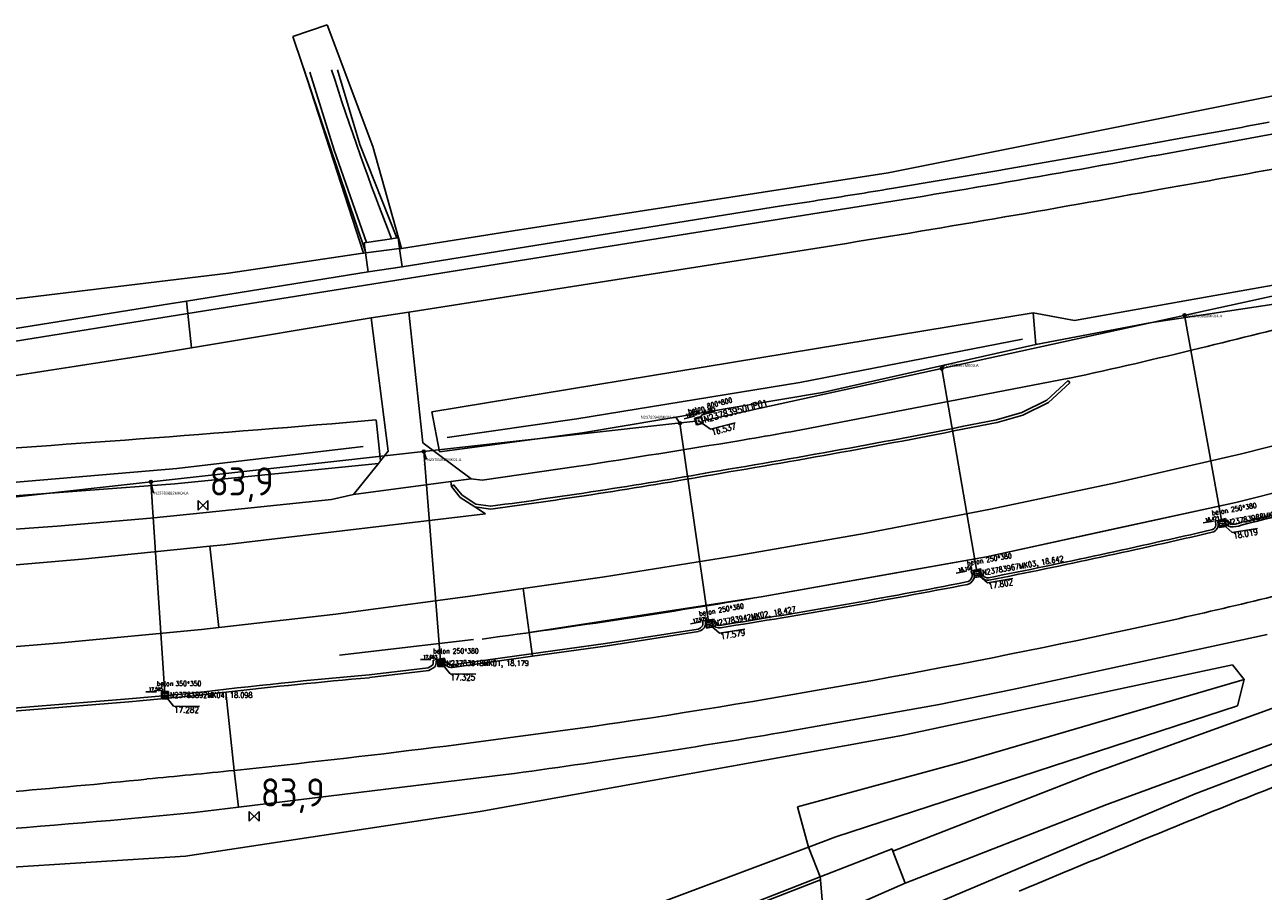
# Model space of a CAD drawing. Extents: x 145741 to 149421, y 457889 to 459999.
# Tile 63 of 84: x 148493 to 148603, y 459439 to 459516. Entities that reach past the tile are written whole.
import ezdxf
from ezdxf.enums import TextEntityAlignment as Align

# ---------------------------------------------------------------- set-up
doc = ezdxf.new("R2010")
doc.units = 0
doc.header["$LTSCALE"] = 4
doc.layers.get('0').update_dxf_attribs({"linetype": 'CONTINUOUS'})
doc.layers.add('alg_hulplijn_afstand', color=6, linetype='CONTINUOUS', plot=False)
for name, color, linetype in [('b_kal_riool__hwa_beton_300', 2, 'CONTINUOUS'), ('b_kal_riool__hwa_pvc_125', 2, 'CONTINUOUS'), ('b_kal_riool_hwa_bodemkolk_beton_250x380', 7, 'CONTINUOUS'), ('b_kal_riool_hwa_bodemkolk_beton_350x350', 7, 'CONTINUOUS'), ('b_kal_riool_hwa_bodemput_beton_400x400', 7, 'CONTINUOUS'), ('b_kal_riool_hwa_bodemput_beton_800x800', 7, 'CONTINUOUS'), ('b_rio_rwa_kolk_straat_beton @ 1', 3, 'CONTINUOUS'), ('b_rio_rwa_put_inspectie', 170, 'CONTINUOUS'), ('b_rio_txt_bob @ 1', 12, 'CONTINUOUS'), ('MC_MP_aansluit_nummer', 7, 'CONTINUOUS')]:
    doc.layers.add(name, color=color, linetype=linetype)
doc.styles.add('ISO', font='ISO')
doc.styles.add('MC', font='arial.ttf')
doc.styles.add('MUG_standaard', font='romans.shx', dxfattribs={"width": 0.85, "height": 2})
doc.styles.add('MUG_standaard_groot', font='romans.shx', dxfattribs={"width": 0.85, "height": 4})
doc.styles.get("Standard").update_dxf_attribs({"font": 'ISO'})
doc.linetypes.add('RASTER', pattern='A,0.25,-0.25,[150,BLOK.SHX,S=0.25,R=0,X=0,Y=0],-0.25,0.25', length=1)
doc.dimstyles.new('ISO-25', dxfattribs={"dimtxt": 2.5, "dimasz": 2.5, "dimexe": 1.25, "dimexo": 0.625, "dimtad": 1, "dimtxsty": 'Standard', "dimcen": 2.5, "dimadec": 0, "dimazin": 0, "dimtfac": 1, "dimtmove": 0, "dimatfit": 3, "dimfxl": 1, "dimarcsym": 0})

# ---------------------------------------------------------------- blocks, each defined once
blk = doc.blocks.new('kilometerpaal')
at = {"color": 0}
for p, q in [((-0.44, 0.44), (0.44, -0.44)), ((-0.44, -0.44), (-0.44, 0.44)), ((0.44, 0.44), (-0.44, -0.44)), ((0.44, -0.44), (0.44, 0.44))]:
    blk.add_line(p, q, dxfattribs=at)
at = {"color": 0, "style": 'ISO'}
blk.add_attdef('KILOMETERPAAL', (0.59, 0.87), '', height=2.5, dxfattribs=at)
blk = doc.blocks.new('b_rio_rwa_put_inspectie')
for points in [[(-1, 0, -0.414214), (0, 1), (-1, 1)], [(1, 1), (0, 1, -0.414214), (1, 0)]]:
    blk.add_hatch(color=256).paths.add_polyline_path(points)
h = blk.add_hatch(color=256)
h.paths.add_polyline_path([(-1, 0), (-1, -1), (0, -1, -0.414214)])
h.paths.add_polyline_path([(1, -1), (1, 0, -0.414214), (0, -1)])
for p, q in [((-1, 1), (1, 1)), ((-1, -1), (-1, 1)), ((0.74, 0.71), (1.37, 1.41)), ((1, 1), (1, -1)), ((1, -1), (-1, -1))]:
    blk.add_line(p, q)
blk.add_lwpolyline([(1.37, 1.41), (5.37, 1.41)])
blk.add_circle((0, 0), 1)
blk.add_point((0, 0))
blk.add_text('R', height=1).set_placement((0, 0), align=Align.MIDDLE_CENTER)
at = {"style": 'MUG_standaard', "width": 0.85}
blk.add_attdef('hoogte', (1.37, 1.51), '', height=1, dxfattribs=at)
blk.add_attdef('txt', text='', height=2, dxfattribs=at).set_placement((1.5, -0.01), align=Align.MIDDLE_LEFT)
blk = doc.blocks.new('b_kal_riool_hwa_bodemput_beton_800x800')
at = {"layer": 'b_kal_riool_hwa_bodemput_beton_800x800', "linetype": 'ByBlock', "lineweight": -2}
for p, q in [((-0.5, -0.5), (-0.5, 0.5)), ((-0.5, 0.5), (0, 0.5)), ((0, 0.5), (0.5, 0.5)), ((0, 0), (1.38, -1.73)), ((0.5, 0.5), (0.5, -0.5)), ((0.5, -0.5), (-0.5, -0.5))]:
    blk.add_line(p, q, dxfattribs=at)
blk.add_lwpolyline([(1.38, -1.73), (5.53, -1.77)], dxfattribs=at)
at = {"layer": 'b_kal_riool_hwa_bodemput_beton_800x800', "linetype": 'ByBlock', "lineweight": -2, "insert": (-1.35, 2.36), "char_height": 0.8, "attachment_point": 1, "style": 'MUG_standaard_groot'}
blk.add_mtext_dynamic_manual_height_columns('beton 800*800', width=8.7755, gutter_width=2.21, heights=[1.1], dxfattribs=at)
at = {"layer": 'b_kal_riool_hwa_bodemput_beton_800x800', "linetype": 'ByBlock', "lineweight": -2, "style": 'MUG_standaard', "width": 0.85}
blk.add_attdef('hoogte', (1.44, -2.79), '', height=1, dxfattribs=at)
blk = doc.blocks.new('b_rio_txt_bob')
at = {"layer": 'alg_hulplijn_afstand'}
blk.add_lwpolyline([(31.4, 0), (0, 0)], dxfattribs=at)
at = {"style": 'MUG_standaard', "width": 0.85}
blk.add_attdef('hoogte', (7.5, 2.5), '', height=10, dxfattribs=at)
blk.add_attdef('txt', text='', height=10, dxfattribs=at).set_placement((15.8, -15.8), align=Align.BOTTOM_CENTER)
blk = doc.blocks.new('b_rio_rwa_kolk_straat_beton')
for p, q in [((1.25, 1.25), (-1.25, 1.25)), ((-1.25, 1.25), (-1.25, -1.25)), ((-0.94, 0.63), (0.94, 0.63)), ((0.94, 0), (-0.94, 0)), ((1.25, -1.25), (1.25, 1.25)), ((-1.25, -1.25), (1.25, -1.25)), ((-0.94, -0.62), (0.94, -0.62))]:
    blk.add_line(p, q)
at = {"style": 'MUG_standaard', "width": 0.85}
blk.add_attdef('txt', text='', height=2, dxfattribs=at).set_placement((1.75, -0.01), align=Align.MIDDLE_LEFT)
blk = doc.blocks.new('b_kal_riool_hwa_bodemkolk_beton_350x350')
at = {"layer": 'b_kal_riool_hwa_bodemkolk_beton_350x350'}
blk.add_line((0, 0), (1.38, -1.73), dxfattribs=at)
blk.add_lwpolyline([(1.38, -1.73), (5.53, -1.77)], dxfattribs=at)
at = {"layer": 'b_kal_riool_hwa_bodemput_beton_400x400'}
for p, q in [((-0.5, 0.5), (0, 0.5)), ((-0.5, 0.5), (-0.5, -0.5)), ((0, 0.5), (0.5, 0.5)), ((0.5, 0.5), (0.5, -0.5)), ((0.5, -0.5), (-0.5, -0.5))]:
    blk.add_line(p, q, dxfattribs=at)
at = {"layer": 'b_kal_riool_hwa_bodemkolk_beton_350x350'}
note = blk.add_mtext_dynamic_manual_height_columns('beton ', width=0.8, gutter_width=2.21, heights=[1.1, 0], dxfattribs=dict(at, insert=(-1.35, 2.36), char_height=0.8, attachment_point=1, style='MUG_standaard_groot'))
for column, words in zip(note.columns.linked_columns, ['350*350']):
    column.text = words
at = {"layer": 'b_kal_riool_hwa_bodemkolk_beton_350x350', "style": 'MUG_standaard', "width": 0.85}
blk.add_attdef('hoogte', (1.44, -2.79), '', height=1, dxfattribs=at)
blk = doc.blocks.new('b_kal_riool_hwa_bodemkolk_beton_250x380')
at = {"layer": 'b_kal_riool_hwa_bodemkolk_beton_250x380', "linetype": 'ByBlock', "lineweight": -2}
for p, q in [((-0.5, -0.5), (-0.5, 0.5)), ((-0.5, 0.5), (0, 0.5)), ((0, 0.5), (0.5, 0.5)), ((0, 0), (1.38, -1.73)), ((0.5, 0.5), (0.5, -0.5)), ((0.5, -0.5), (-0.5, -0.5))]:
    blk.add_line(p, q, dxfattribs=at)
blk.add_lwpolyline([(1.38, -1.73), (5.53, -1.77)], dxfattribs=at)
at = {"layer": 'b_kal_riool_hwa_bodemkolk_beton_250x380', "linetype": 'ByBlock', "lineweight": -2, "insert": (-1.35, 2.36), "char_height": 0.8, "attachment_point": 1, "style": 'MUG_standaard_groot'}
blk.add_mtext_dynamic_manual_height_columns('beton 250*380', width=8.1296, gutter_width=6.45, heights=[1.1], dxfattribs=at)
at = {"layer": 'b_kal_riool_hwa_bodemkolk_beton_250x380', "linetype": 'ByBlock', "lineweight": -2, "style": 'MUG_standaard', "width": 0.85}
blk.add_attdef('hoogte', (1.44, -2.79), '', height=1, dxfattribs=at)
blk = doc.blocks.new('MC_MP_100')
at = {"color": 1}
for p, q in [((-0.1, 0), (0.1, 0)), ((0, -0.1), (0, 0.1))]:
    blk.add_line(p, q, dxfattribs=at)
blk.add_circle((0, 0), 0.5)
at = {"style": 'MC', "flags": 1}
for tag, p in [('$POINTNRA', (0.6, 2.5)), ('$POINTNR', (0.6, 1.3)), ('$DESCR', (0.6, 0.1)), ('$GROUP', (0.6, -1.1))]:
    blk.add_attdef(tag, p, '', height=1, dxfattribs=at)

msp = doc.modelspace()

# ---------------------------------------------------------------- linework, layer by layer
at = {"linetype": 'Continuous'}
for p, q in [((148516.95, 459515.46), (148520, 459516.49)), ((148520, 459516.49), (148524.05, 459505.66)), ((148523.44, 459496.21), (148516.95, 459515.46)), ((148592.81, 459507.91), (148609.7, 459511.29)), ((148569.86, 459503.34), (148592.81, 459507.91)), ((148599.76, 459507.1), (148595.87, 459506.4)), ((148593.27, 459505.94), (148589.64, 459505.29)), ((148595.87, 459506.4), (148593.27, 459505.94)), ((148593.53, 459504.85), (148604.76, 459506.92)), ((148524.05, 459505.66), (148526.61, 459496.61)), ((148589.64, 459505.29), (148585.07, 459504.49)), ((148585.07, 459504.49), (148579.98, 459503.6)), ((148536.53, 459498.16), (148569.86, 459503.34)), ((148579.85, 459503.57), (148570.15, 459501.93)), ((148579.98, 459503.6), (148579.85, 459503.57)), ((148507.62, 459490.82), (148563.73, 459499.76)), ((148560.38, 459500.38), (148526.65, 459494.97)), ((148526.61, 459496.61), (148536.53, 459498.16)), ((148511.22, 459494.4), (148523.18, 459496.18)), ((148523.18, 459496.18), (148523.24, 459496.19)), ((148523.24, 459496.19), (148523.42, 459496.21)), ((148523.42, 459496.21), (148523.44, 459496.21)), ((148523.42, 459496.21), (148523.65, 459494.52)), ((148523.44, 459496.21), (148526.43, 459496.59)), ((148526.43, 459496.59), (148526.57, 459496.61)), ((148526.65, 459494.97), (148526.43, 459496.59)), ((148526.61, 459496.61), (148526.57, 459496.61)), ((148527.25, 459490.94), (148564.27, 459496.75)), ((148523.65, 459494.52), (148526.65, 459494.97)), ((148481.44, 459490.8), (148511.22, 459494.4)), ((148507.5, 459491.93), (148523.65, 459494.52)), ((148596.54, 459492), (148604.06, 459493.34)), ((148487.53, 459488.73), (148505.43, 459491.59)), ((148505.43, 459491.59), (148507.5, 459491.93)), ((148507.62, 459490.82), (148507.5, 459491.93)), ((148586.4, 459490.19), (148596.54, 459492)), ((148596.88, 459490.56), (148607.43, 459492.17)), ((148481.74, 459486.69), (148507.62, 459490.82)), ((148507.93, 459487.78), (148507.62, 459490.82)), ((148527.25, 459490.94), (148523.91, 459490.45)), ((148527.25, 459490.94), (148528.51, 459479.32)), ((148529.3, 459482.08), (148582.75, 459490.87)), ((148582.75, 459490.87), (148582.96, 459488.07)), ((148582.75, 459490.87), (148586.4, 459490.19)), ((148593.1, 459489.98), (148596.88, 459490.56)), ((148507.93, 459487.78), (148523.91, 459490.45)), ((148523.91, 459490.45), (148525.43, 459478.59)), ((148582.96, 459488.07), (148593.1, 459489.98)), ((148504.36, 459487.18), (148507.93, 459487.78)), ((148582.96, 459488.07), (148564.02, 459483.81)), ((148585.95, 459485.07), (148563.96, 459480.83)), ((148583.96, 459483.11), (148585.84, 459484.86)), ((148586.01, 459484.67), (148584.1, 459482.91)), ((148585.84, 459484.86), (148586.01, 459484.67)), ((148564.02, 459483.81), (148542.7, 459480.22)), ((148581.73, 459482.01), (148583.96, 459483.11)), ((148584.1, 459482.91), (148581.82, 459481.78)), ((148529.98, 459478.51), (148529.3, 459482.08)), ((148579.47, 459481.38), (148581.73, 459482.01)), ((148581.82, 459481.78), (148579.53, 459481.14)), ((148524.34, 459481.36), (148524.74, 459477.72)), ((148601.24, 459478.36), (148610.34, 459480.65)), ((148542.7, 459480.22), (148529.98, 459478.51)), ((148525.43, 459478.59), (148524.74, 459477.72)), ((148528.51, 459479.32), (148532.8, 459476.13)), ((148524.55, 459477.48), (148506.47, 459475.69)), ((148524.55, 459477.48), (148522.34, 459474.73)), ((148524.74, 459477.72), (148524.55, 459477.48)), ((148599.82, 459478.03), (148590.05, 459475.76)), ((148599.82, 459478.03), (148601.24, 459478.36)), ((148542.32, 459477.25), (148533.76, 459476.01)), ((148600.76, 459474.03), (148611.83, 459476.83)), ((148506.47, 459475.69), (148483.16, 459473.92)), ((148530.98, 459475.89), (148522.34, 459474.73)), ((148532.8, 459476.13), (148530.98, 459475.89)), ((148531.04, 459475.45), (148530.98, 459475.89)), ((148531.04, 459475.45), (148531.23, 459475.6)), ((148531.83, 459474.47), (148531.04, 459475.45)), ((148531.23, 459475.6), (148532, 459474.66)), ((148533.76, 459476.01), (148532.8, 459476.13)), ((148590.05, 459475.76), (148578.95, 459473.42)), ((148509.25, 459473.13), (148520.39, 459474.28)), ((148520.39, 459474.28), (148522.34, 459474.73)), ((148533.13, 459473.63), (148531.83, 459474.47)), ((148532, 459474.66), (148533.22, 459473.87)), ((148589.68, 459471.61), (148600.76, 459474.03)), ((148504.3, 459472.62), (148509.25, 459473.13)), ((148534.07, 459473), (148510.85, 459470.26)), ((148533.13, 459473.63), (148534.07, 459473)), ((148534.53, 459473.43), (148533.13, 459473.63)), ((148533.22, 459473.87), (148534.53, 459473.68)), ((148578.95, 459473.42), (148567.91, 459471.3)), ((148468.02, 459469.93), (148496, 459471.91)), ((148496, 459471.91), (148504.3, 459472.62)), ((148598.9, 459472.36), (148599.84, 459472.59)), ((148599.15, 459472.26), (148599.76, 459472.41)), ((148567.91, 459471.3), (148556.48, 459469.3)), ((148578.59, 459469.2), (148589.68, 459471.61)), ((148498.22, 459468.98), (148509.58, 459470.13)), ((148510.85, 459470.26), (148509.58, 459470.13)), ((148509.58, 459470.13), (148510.36, 459462.9)), ((148498.22, 459468.98), (148486.65, 459468)), ((148544.65, 459467.4), (148556.48, 459469.3)), ((148570.71, 459467.8), (148578.59, 459469.2)), ((148544.65, 459467.4), (148537.43, 459466.36)), ((148558.57, 459465.64), (148570.71, 459467.8)), ((148577.19, 459467.93), (148578.1, 459468.13)), ((148577.46, 459467.84), (148577.94, 459467.94)), ((148532.72, 459465.68), (148537.43, 459466.36)), ((148537.43, 459466.36), (148537.96, 459462.46)), ((148520.77, 459464.1), (148532.72, 459465.68)), ((148537.96, 459462.46), (148558.57, 459465.64)), ((148520.77, 459464.1), (148510.36, 459462.9)), ((148553.34, 459463.51), (148554.38, 459463.65)), ((148553.61, 459463.44), (148554.17, 459463.5)), ((148496.35, 459461.53), (148508.84, 459462.73)), ((148508.84, 459462.73), (148510.36, 459462.9)), ((148537.96, 459462.46), (148538.25, 459460.35)), ((148553, 459462.56), (148544.71, 459461.26)), ((148544.73, 459461.48), (148552.98, 459462.77)), ((148580.91, 459457.39), (148603.52, 459462.28)), ((148496.35, 459461.53), (148484.49, 459460.57)), ((148531.11, 459459.58), (148544.73, 459461.48)), ((148544.71, 459461.26), (148538.25, 459460.35)), ((148529.41, 459459.99), (148530.42, 459460.18)), ((148529.68, 459459.9), (148530.31, 459460)), ((148531.13, 459459.35), (148538.25, 459460.35)), ((148523.74, 459458.7), (148528.97, 459459.33)), ((148523.77, 459458.45), (148529.04, 459459.09)), ((148528.97, 459459.33), (148529.36, 459459.56)), ((148529.04, 459459.09), (148529.53, 459459.38)), ((148600.45, 459459.59), (148571.06, 459453.32)), ((148601.5, 459458.28), (148600.45, 459459.59)), ((148601.5, 459458.28), (148576.4, 459450.93)), ((148600.89, 459455.94), (148601.5, 459458.28)), ((148483.24, 459455.02), (148502.37, 459456.56)), ((148502.37, 459456.56), (148508.08, 459457.08)), ((148502.39, 459456.31), (148508.11, 459456.84)), ((148510.99, 459457.17), (148511.75, 459450.2)), ((148574.38, 459456.05), (148580.91, 459457.39)), ((148483.26, 459454.77), (148502.39, 459456.31)), ((148560.38, 459453.56), (148574.38, 459456.05)), ((148565.2, 459444.3), (148600.89, 459455.94)), ((148588.12, 459449.99), (148605, 459456.08)), ((148571.06, 459453.32), (148533.6, 459446.54)), ((148589.29, 459447.17), (148605.95, 459453.28)), ((148576.4, 459450.93), (148561.8, 459446.95)), ((148606.05, 459451.52), (148597.12, 459448.13)), ((148511.75, 459450.2), (148512.11, 459446.92)), ((148512.11, 459446.92), (148535.88, 459449.83)), ((148588.12, 459449.99), (148570.26, 459443.03)), ((148597.12, 459448.13), (148564.57, 459434.37)), ((148533.6, 459446.54), (148507.41, 459442.57)), ((148508.2, 459446.45), (148512.11, 459446.92)), ((148561.8, 459446.95), (148562.77, 459443.39)), ((148571.37, 459440.17), (148589.29, 459447.17)), ((148562.77, 459443.39), (148565.2, 459444.3)), ((148563.16, 459442.39), (148562.77, 459443.39)), ((148570.21, 459443.23), (148563.81, 459440.74)), ((148570.26, 459443.03), (148570.21, 459443.23)), ((148507.41, 459442.57), (148482.98, 459441.01)), ((148563.16, 459442.39), (148563.81, 459440.74)), ((148570.26, 459443.03), (148571.37, 459440.17)), ((148526.73, 459426.09), (148563.83, 459440.47)), ((148563.83, 459440.47), (148563.81, 459440.74)), ((148564.09, 459437.61), (148563.83, 459440.47)), ((148564.14, 459437.02), (148571.37, 459440.17))]:
    msp.add_line(p, q, dxfattribs=at)
for p, q in [((148523.24, 459496.19), (148517.89, 459512.65)), ((148518.47, 459512.29), (148520.63, 459505.33)), ((148522.91, 459505.86), (148520.92, 459512.48)), ((148520.63, 459505.33), (148523.51, 459497.12)), ((148526.19, 459497.55), (148522.91, 459505.86)), ((148523.51, 459497.12), (148523.3, 459497.09)), ((148523.3, 459497.09), (148523.42, 459496.21)), ((148525.73, 459497.47), (148523.51, 459497.12)), ((148526.19, 459497.55), (148525.73, 459497.47)), ((148526.3, 459497.56), (148526.19, 459497.55)), ((148526.43, 459496.59), (148526.3, 459497.56)), ((148562.01, 459484.68), (148581.79, 459488.54)), ((148542.19, 459481.47), (148562.01, 459484.68)), ((148530.65, 459479.79), (148542.19, 459481.47)), ((148600.76, 459474.03), (148622.89, 459479.62)), ((148523.2, 459479.01), (148506.65, 459477.03)), ((148506.65, 459477.03), (148483.36, 459475.06)), ((148578.59, 459469.2), (148600.76, 459474.03)), ((148558.57, 459465.64), (148578.59, 459469.2)), ((148532.29, 459431.97), (148562.77, 459443.39)), ((148563.81, 459440.74), (148550.32, 459435.48))]:
    msp.add_line(p, q)
at = {"linetype": 'RASTER', "lineweight": -3}
msp.add_line((148532.99, 459461.85), (148521.1, 459460.45), dxfattribs=at)
for centre, radius, start, end in [((148754.59, 459587.14), 245.81, 197.6817, 201.3951), ((148437.69, 460180.74), 725.25, 277.61338, 279.59478)]:
    msp.add_arc(centre, radius, start, end)
at = {"linetype": 'Continuous'}
for centre, radius, start, end in [((148429.63, 460448.89), 957.03, 280.23979, 280.47982), ((148403.47, 460527.9), 1040.55, 278.85916, 280.52407), ((148294.97, 461194.46), 1718.82, 280.02666, 280.40002), ((148359.29, 460780.2), 1299.71, 279.0741, 280.41398), ((148521.56, 459788.08), 290.24, 278.9853, 279.6368), ((148383.37, 460658.2), 1171.27, 278.69212, 279.01442), ((148394.58, 460318.31), 855.02, 283.73232, 284.4582), ((148504.7, 459864.61), 388.14, 282.0834, 283.8394), ((148990.68, 456319.77), 3204.52, 98.72903, 99.39034), ((148360.37, 461393.92), 1919.58, 273.64345, 274.90011), ((148440.35, 460166.66), 699.26, 279.42616, 281.4757), ((148440.79, 460164.3), 697.1, 279.42244, 281.47965), ((148508.72, 459768.93), 293.35, 279.3916, 280.854), ((148377.91, 460558.7), 1093.88, 278.6445, 279.40099), ((148419.38, 460227.91), 777.24, 283.52764, 285.27607), ((148472.47, 459940.48), 470.9, 277.5723, 280.0778), ((148472.56, 459939.89), 470.55, 277.5679, 280.0803), ((148314.23, 460638.07), 1200.86, 283.82743, 284.34498), ((148598.47, 459472.08), 0.511, 279.0317, 33.2738), ((148598.5, 459472.04), 0.685, 282.5939, 18.6416), ((148600.46, 459472.54), 0.711, 190.2452, 253.6836), ((148600.47, 459472.71), 0.642, 190.7621, 251.0577), ((148600.53, 459473.59), 1.51, 259.7107, 295.576), ((148600.46, 459473.84), 1.99, 264.1971, 292.916), ((148460.53, 460064.82), 609.08, 281.1941, 283.09747), ((148451.41, 460107.71), 653.15, 281.24781, 283.02845), ((148576.73, 459467.55), 0.594, 278.596, 39.6311), ((148576.69, 459467.54), 0.829, 284.5304, 20.9714), ((148578.76, 459467.92), 0.814, 178.5927, 273.5029), ((148578.72, 459467.96), 0.643, 164.7202, 274.4867), ((148420.33, 460229.94), 786.05, 282.89531, 284.2137), ((148461.04, 460059.99), 604.23, 278.93633, 281.04712), ((148457.92, 460079.65), 624.35, 278.93998, 280.98544), ((148436.38, 460181.74), 735.5, 278.66007, 282.51478), ((148552.86, 459463.29), 0.534, 282.4643, 24.8982), ((148552.89, 459463.29), 0.731, 278.6305, 11.836), ((148554.85, 459463.56), 0.686, 184.7574, 277.5084), ((148554.81, 459463.54), 0.446, 164.7675, 280.9507), ((148528.89, 459459.84), 0.546, 329.3389, 16.7994), ((148529.07, 459459.8), 0.625, 317.8992, 9.3694), ((148531.1, 459460.15), 0.803, 190.3718, 271.5894), ((148531.06, 459460.22), 0.64, 183.9479, 274.7677), ((148567.03, 458961.54), 499.04, 94.9762, 96.7839), ((148566.62, 458965.33), 494.97, 94.9667, 96.4536), ((148570.52, 458930.91), 529.61, 96.4537, 96.7676), ((148423.97, 460296.97), 851.3, 275.91841, 278.31767), ((148438.93, 460167.99), 724.67, 277.68855, 279.64803), ((148419.71, 460340.02), 894.56, 275.40591, 275.90568), ((148440.21, 460069.8), 623.64, 273.55379, 275.86927), ((149091.79, 458227.68), 1314.84, 111.66027, 112.83653), ((148428.32, 460270.95), 828.36, 272.77003, 275.53402)]:
    msp.add_arc(centre, radius, start, end, dxfattribs=at)
at = {"layer": 'b_kal_riool__hwa_beton_300'}
for points in [[(148619.68, 459495.81, 18.78), (148553.35, 459481.27, 18.07)], [(148552.77, 459481.24, 18.06), (148480.12, 459473.16, 17.34)]]:
    msp.add_polyline3d(points, dxfattribs=at)
for p in [(148552.77, 459481.24, 18.06), (148553.38, 459481.28, 18.07)]:
    msp.add_point(p, dxfattribs=at)
at = {"layer": 'b_kal_riool__hwa_pvc_125'}
for points in [[(148599.49, 459472.31, 18.94), (148596.19, 459490.66, 18.54)], [(148577.72, 459467.89, 18.65), (148574.61, 459485.93, 18.31)], [(148553.89, 459463.42, 18.48), (148551.35, 459481.08, 18.06)], [(148530.07, 459459.97, 18.23), (148528.58, 459478.55, 17.86)], [(148505.56, 459457.04, 18.1), (148504.34, 459475.85, 17.59)]]:
    msp.add_polyline3d(points, dxfattribs=at)
for p in [(148596.29, 459490.15, 18.56), (148574.64, 459485.75, 18.32), (148551.36, 459481.01, 18.06), (148528.67, 459477.38, 17.88), (148504.43, 459474.4, 17.63), (148599.48, 459472.36, 18.94), (148577.72, 459467.89, 18.65), (148553.89, 459463.42, 18.48), (148530.07, 459459.97, 18.23), (148505.56, 459457.04, 18.1)]:
    msp.add_point(p, dxfattribs=at)

# ---------------------------------------------------------------- block references
for p in [(148508.97, 459473.77), (148513.51, 459446.12)]:
    msp.add_blockref('kilometerpaal', p).add_auto_attribs({'KILOMETERPAAL': '83,9'})
at = {"layer": 'b_kal_riool_hwa_bodemkolk_beton_250x380', "xscale": 0.55, "yscale": 0.55, "zscale": 0.55, "rotation": 10}
for p, values in [((148599.52, 459472.15, 18.02), {'hoogte': '18.019'}), ((148577.76, 459467.68, 17.8), {'hoogte': '17.802'}), ((148553.96, 459463.2, 17.58), {'hoogte': '17.579'})]:
    msp.add_blockref('b_kal_riool_hwa_bodemkolk_beton_250x380', p, dxfattribs=at).add_auto_attribs(values)
at = {"layer": 'b_kal_riool_hwa_bodemkolk_beton_250x380', "xscale": 0.55, "yscale": 0.55, "zscale": 0.55}
msp.add_blockref('b_kal_riool_hwa_bodemkolk_beton_250x380', (148530.16, 459459.74, 17.32), dxfattribs=at).add_auto_attribs({'hoogte': '17.325'})
at = {"layer": 'b_kal_riool_hwa_bodemkolk_beton_350x350', "xscale": 0.55, "yscale": 0.55, "zscale": 0.55}
msp.add_blockref('b_kal_riool_hwa_bodemkolk_beton_350x350', (148505.6, 459456.85, 17.28), dxfattribs=at).add_auto_attribs({'hoogte': '17.282'})
at = {"layer": 'b_kal_riool_hwa_bodemput_beton_800x800', "xscale": 0.55, "yscale": 0.55, "zscale": 0.55, "rotation": 14.99999999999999}
msp.add_blockref('b_kal_riool_hwa_bodemput_beton_800x800', (148553.07, 459481.26, 16.54), dxfattribs=at).add_auto_attribs({'hoogte': '16.537'})
at = {"layer": 'b_rio_rwa_kolk_straat_beton @ 1', "xscale": 0.2499999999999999, "yscale": 0.2499999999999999, "zscale": 0.2499999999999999, "rotation": 10}
for p, values in [((148599.52, 459472.15, 18.87), {'txt': 'N23783988MK04, 18.873'}), ((148577.77, 459467.7, 18.64), {'txt': 'N23783967MK03, 18.642'}), ((148553.97, 459463.21, 18.43), {'txt': 'N23783942MK02, 18.427'})]:
    msp.add_blockref('b_rio_rwa_kolk_straat_beton', p, dxfattribs=at).add_auto_attribs(values)
at = {"layer": 'b_rio_rwa_kolk_straat_beton @ 1', "xscale": 0.25, "yscale": 0.25, "zscale": 0.25}
for p, values in [((148530.14, 459459.74, 18.18), {'txt': 'N23783918MK01, 18.179'}), ((148505.59, 459456.9, 18.1), {'txt': 'N23783892MK04, 18.098'})]:
    msp.add_blockref('b_rio_rwa_kolk_straat_beton', p, dxfattribs=at).add_auto_attribs(values)
at = {"layer": 'b_rio_rwa_put_inspectie', "xscale": 0.3000000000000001, "yscale": 0.3000000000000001, "zscale": 0.3000000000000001, "rotation": 15}
msp.add_blockref('b_rio_rwa_put_inspectie', (148553.02, 459481.29, 18.09), dxfattribs=at).add_auto_attribs({'hoogte': '18.087', 'txt': 'N23783950LIP01'})
at = {"layer": 'b_rio_txt_bob @ 1'}
ref = msp.add_blockref('b_rio_txt_bob', (148551.72, 459481.45, 16.63), dxfattribs=dict(at, xscale=0.03, yscale=0.03, zscale=0.03, rotation=15))
ref.add_attrib('hoogte', '16.628', (148551.91, 459481.58, 16.63), dxfattribs={"layer": '0', "height": 0.3, "rotation": 15, "style": 'MUG_standaard', "width": 0.85})
ref = msp.add_blockref('b_rio_txt_bob', (148597.84, 459472.2, 18.42), dxfattribs=dict(at, xscale=0.02999999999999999, yscale=0.02999999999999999, zscale=0.02999999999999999, rotation=10))
ref.add_attrib('hoogte', '18.421', (148598.05, 459472.31, 18.42), dxfattribs={"layer": '0', "height": 0.3, "rotation": 10, "style": 'MUG_standaard', "width": 0.85})
ref = msp.add_blockref('b_rio_txt_bob', (148575.9, 459467.75, 18.16), dxfattribs=dict(at, xscale=0.02999999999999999, yscale=0.02999999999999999, zscale=0.02999999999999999, rotation=10))
ref.add_attrib('hoogte', '18.156', (148576.1, 459467.86, 18.16), dxfattribs={"layer": '0', "height": 0.3, "rotation": 10, "style": 'MUG_standaard', "width": 0.85})
ref = msp.add_blockref('b_rio_txt_bob', (148552.3, 459463.24, 17.98), dxfattribs=dict(at, xscale=0.02999999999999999, yscale=0.02999999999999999, zscale=0.02999999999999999, rotation=10))
ref.add_attrib('hoogte', '17.979', (148552.51, 459463.36, 17.98), dxfattribs={"layer": '0', "height": 0.3, "rotation": 10, "style": 'MUG_standaard', "width": 0.85})
ref = msp.add_blockref('b_rio_txt_bob', (148528.28, 459460.07, 17.68), dxfattribs=dict(at, xscale=0.03, yscale=0.03, zscale=0.03))
ref.add_attrib('hoogte', '17.683', (148528.51, 459460.14, 17.68), dxfattribs={"layer": '0', "height": 0.3, "style": 'MUG_standaard', "width": 0.85})
ref = msp.add_blockref('b_rio_txt_bob', (148503.9, 459457.2, 17.59), dxfattribs=dict(at, xscale=0.03, yscale=0.03, zscale=0.03))
ref.add_attrib('hoogte', '17.595', (148504.13, 459457.27, 17.59), dxfattribs={"layer": '0', "height": 0.3, "style": 'MUG_standaard', "width": 0.85})
at = {"layer": 'MC_MP_aansluit_nummer', "xscale": 0.25, "yscale": 0.25, "zscale": 0.25}
for p in [(148596.19, 459490.66, 18.54), (148574.61, 459485.93, 18.31), (148551.35, 459481.08, 18.06), (148528.58, 459478.55, 17.86), (148504.34, 459475.85, 17.59)]:
    msp.add_blockref('MC_MP_100', p, dxfattribs=at)

# ---------------------------------------------------------------- texts
at = {"layer": 'MC_MP_aansluit_nummer', "char_height": 0.25, "style": 'MC'}
for s, insert, attachment_point in [('N23783988MK04.A', (148596.48, 459490.6, 18.56), 4), ('N23783967MK03.A', (148574.84, 459486.2, 18.32), 4), ('N23783942MK02.A', (148550.92, 459481.6, 18.06), 6), ('N23783918MK01.A', (148528.87, 459477.83, 17.88), 4), ('N23783892MK04.A', (148504.63, 459474.85, 17.63), 4)]:
    msp.add_mtext(s, dxfattribs=dict(at, insert=insert, attachment_point=attachment_point))

# ---------------------------------------------------------------- leaders
at = {"layer": 'MC_MP_aansluit_nummer', "annotation_type": 0, "has_hookline": 1, "text_width": 3.02}
for points, hookline_direction in [([(148596.19, 459490.66, 18.56), (148596.43, 459490.6, 18.56)], 0), ([(148574.61, 459485.93, 18.32), (148574.79, 459486.2, 18.32)], 0), ([(148551.35, 459481.08, 18.06), (148550.97, 459481.6, 18.06)], 1), ([(148528.58, 459478.55, 17.88), (148528.82, 459477.83, 17.88)], 0), ([(148504.34, 459475.85, 17.63), (148504.58, 459474.85, 17.63)], 0)]:
    msp.add_leader(points, dimstyle='ISO-25', override={"dimtxt": 0.25, "dimasz": 0, "dimgap": 0.05, "dimtad": 0, "dimtxsty": 'MC'}, dxfattribs=dict(at, hookline_direction=hookline_direction))

doc.saveas('drawing.dxf')
